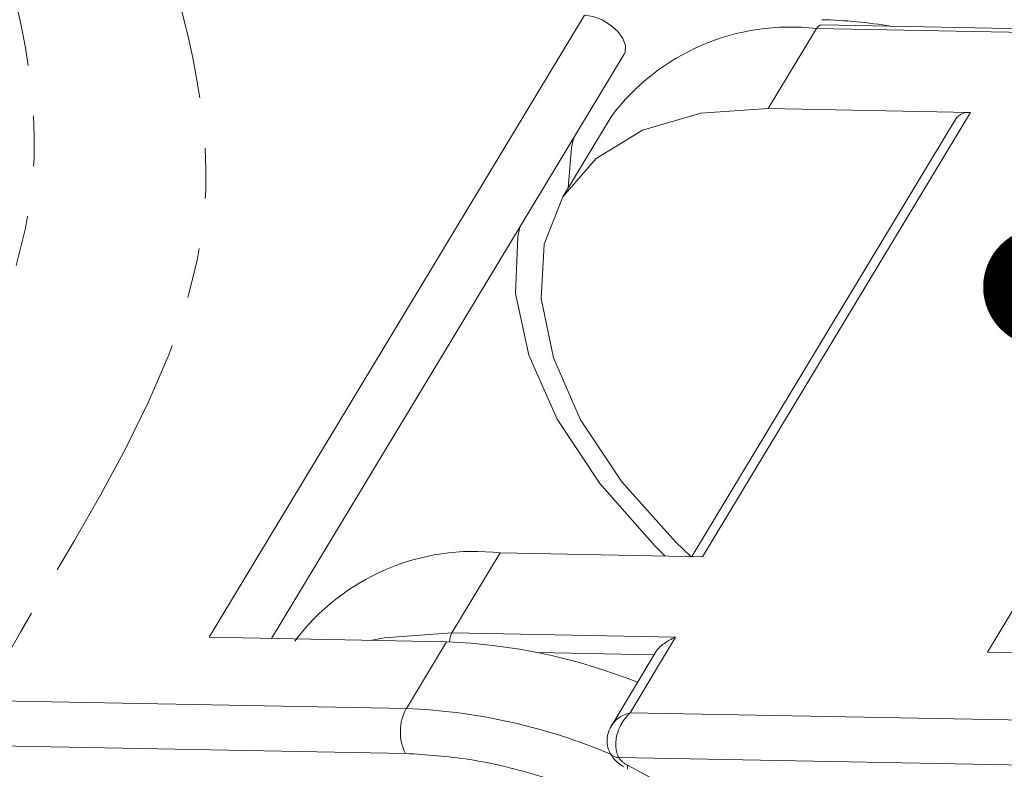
# Model space of a CAD drawing. Header units: millimetres. Extents: x 2698 to 3057, y -367 to -114.
# Tile 59 of 63: x 2965 to 2978, y -170 to -161. Entities that reach past the tile are written whole.
import ezdxf

# ---------------------------------------------------------------- set-up
doc = ezdxf.new("R2010")
doc.units = ezdxf.units.MM
doc.linetypes.add('PHANTOM2', pattern=[31.75, 15.875, -3.175, 3.175, -3.175, 3.175, -3.175])
doc.styles.get("Standard").update_dxf_attribs({"font": '仿宋_GB2312.ttf', "width": 0.8})
doc.dimstyles.new('副本 ISO-5', dxfattribs={"dimtxt": 3, "dimasz": 1.5, "dimexe": 1, "dimexo": 0.625, "dimgap": 0.5, "dimtad": 1, "dimtoh": 1, "dimdsep": 46, "dimtxsty": 'Standard', "dimcen": 2.5, "dimadec": 0, "dimazin": 0, "dimtfac": 1, "dimtmove": 0, "dimatfit": 3, "dimfxl": 0, "dimarcsym": 0})

msp = doc.modelspace()

# ---------------------------------------------------------------- linework, layer by layer
at = {"color": 7, "linetype": 'Continuous', "lineweight": 15}
for p, q in [((2972.268, -160.759), (2967.545, -168.589)), ((2974.582, -161.934), (2975.189, -160.928)), ((2975.189, -160.928), (2978.005, -160.981)), ((2977.919, -160.933), (2975.256, -160.882)), ((2982.063, -160.945), (2977.341, -168.776)), ((2968.333, -168.604), (2972.768, -161.251)), ((2977.129, -161.983), (2974.582, -161.934)), ((2972.604, -162.038), (2971.997, -163.045)), ((2976.944, -162.062), (2973.62, -167.573)), ((2973.755, -167.576), (2977.129, -161.983)), ((2970.602, -168.534), (2971.209, -167.528)), ((2971.209, -167.528), (2973.755, -167.576)), ((2967.545, -168.589), (2970.534, -168.646)), ((2973.417, -168.588), (2970.602, -168.534)), ((2972.844, -169.539), (2973.417, -168.588)), ((2970.534, -168.646), (2970.028, -169.485)), ((2971.682, -168.781), (2973.147, -168.809)), ((2973.169, -168.774), (2972.591, -169.732)), ((2977.341, -168.776), (2980.33, -168.833)), ((2970.028, -169.485), (2964.691, -169.384)), ((2979.824, -169.672), (2972.844, -169.539)), ((2964.405, -169.944), (2970.017, -170.051)), ((2972.702, -170.102), (2979.813, -170.237)), ((2973.985, -170.834), (2972.813, -170.198))]:
    msp.add_line(p, q, dxfattribs=at)
at = {"color": 7, "linetype": 'Continuous', "lineweight": 15, "flags": 128}
for points in [[(2972.768, -161.251), (2972.782, -161.221), (2972.785, -161.142), (2972.753, -161.054), (2972.689, -160.964), (2972.599, -160.883), (2972.491, -160.818), (2972.377, -160.775), (2972.268, -160.759)], [(2973.609, -167.573), (2973.415, -167.389), (2972.74, -166.633), (2972.221, -165.85), (2971.878, -165.071), (2971.723, -164.325), (2971.764, -163.641), (2971.997, -163.045), (2972.415, -162.561), (2973.001, -162.206), (2973.733, -161.994), (2974.582, -161.934)], [(2972.13, -162.309), (2972.105, -162.426), (2972.064, -162.935)], [(2973.285, -167.567), (2973.155, -167.439), (2972.462, -166.655), (2971.927, -165.845), (2971.569, -165.038), (2971.401, -164.263), (2971.429, -163.55), (2971.455, -163.428)], [(2969.574, -168.629), (2969.752, -168.594), (2970.602, -168.534)], [(2972.815, -170.249), (2972.814, -170.248), (2972.81, -170.239), (2972.81, -170.223), (2972.813, -170.198)]]:
    msp.add_lwpolyline(points, dxfattribs=at)
at = {"color": 7, "linetype": 'Continuous', "lineweight": 15}
for centre, radius, start, end in [((2975.116, -166.906), 6.092, 80.4474, 88.6727), ((2974.86, -163.725), 2.817, 83.2898, 143.2145), ((2975.262, -160.962), 0.0805, 94.6003, 154.525), ((2977.105, -162.183), 0.201, 83.2898, 143.2145), ((2970.88, -170.325), 2.817, 83.2898, 143.2145), ((2970.809, -168.648), 0.237, 151.2496, 179.6946), ((2970.274, -175.805), 7.163, 68.1666, 87.9207), ((2970.568, -169.778), 0.615, 151.5129, 206.3019), ((2969.731, -176.847), 7.368, 67.071, 87.6862), ((2972.692, -169.984), 0.118, 213.904, 275.2126)]:
    msp.add_arc(centre, radius, start, end, dxfattribs=at)
at = {"color": 3, "linetype": 'PHANTOM2', "lineweight": 9, "ltscale": 0.2}
for points in [[(2964.42, -158.339), (2965.326, -162.838), (2961.479, -172.146), (2963.797, -178.058)], [(2966.58, -158.745), (2967.486, -163.245), (2963.64, -172.552), (2965.958, -178.464)]]:
    msp.add_spline(points, degree=3, dxfattribs=at)
at = {"color": 7, "linetype": 'Continuous', "lineweight": 15}
for points, knots in [([(2973.17, -168.774), (2973.172, -168.77), (2973.186, -168.741), (2973.253, -168.677), (2973.339, -168.622), (2973.402, -168.594), (2973.416, -168.588), (2973.417, -168.588)], [0, 0, 0, 0, 0.068319, 0.398064, 0.865428, 0.989783, 1, 1, 1, 1]), ([(2972.611, -169.697), (2972.634, -169.668), (2972.672, -169.619), (2972.755, -169.568), (2972.813, -169.549), (2972.844, -169.539)], [0, 0, 0, 0, 0.415408, 0.686695, 1, 1, 1, 1]), ([(2972.844, -169.539), (2972.821, -169.563), (2972.777, -169.608), (2972.719, -169.702), (2972.679, -169.801), (2972.663, -169.899), (2972.663, -169.975), (2972.675, -170.044), (2972.694, -170.083), (2972.702, -170.102)], [0, 0, 0, 0, 0.1602207, 0.2989673, 0.5115092, 0.6407499, 0.764869, 0.8844146, 1, 1, 1, 1]), ([(2972.611, -169.697), (2972.599, -169.72), (2972.574, -169.768), (2972.552, -169.854), (2972.552, -169.954), (2972.579, -170.017), (2972.593, -170.05)], [0, 0, 0, 0, 0.2120534, 0.4473752, 0.7124095, 1, 1, 1, 1]), ([(2970.017, -170.051), (2970.283, -170.068), (2970.83, -170.103), (2971.735, -170.325), (2972.685, -170.682), (2973.631, -171.178), (2974.511, -171.783), (2975.271, -172.457), (2975.889, -173.154), (2976.176, -173.622), (2976.315, -173.848)], [0, 0, 0, 0, 0.116516, 0.240011, 0.368641, 0.5, 0.631359, 0.759989, 0.883484, 1, 1, 1, 1]), ([(2972.594, -170.05), (2972.609, -170.073), (2972.65, -170.142), (2972.718, -170.19), (2972.763, -170.221)], [0, 0, 0, 0, 0.349132, 1, 1, 1, 1]), ([(2972.813, -170.198), (2972.802, -170.192), (2972.778, -170.181), (2972.747, -170.157), (2972.72, -170.13), (2972.708, -170.111), (2972.702, -170.102)], [0, 0, 0, 0, 0.249227, 0.499953, 0.749235, 1, 1, 1, 1])]:
    msp.add_open_spline(points, degree=3, knots=knots, dxfattribs=at)

# ---------------------------------------------------------------- leaders
at = {"color": 5, "lineweight": 9, "annotation_type": 0, "has_hookline": 1, "hookline_direction": 0, "text_width": 1.038}
msp.add_leader([(2978.037, -164.18), (2983.072, -150.863), (2984.572, -150.863)], dimstyle='副本 ISO-5', override={"dimgap": 0.5, "dimtad": 0, "dimldrblk": 'Dot'}, dxfattribs=at)

doc.saveas('drawing.dxf')
